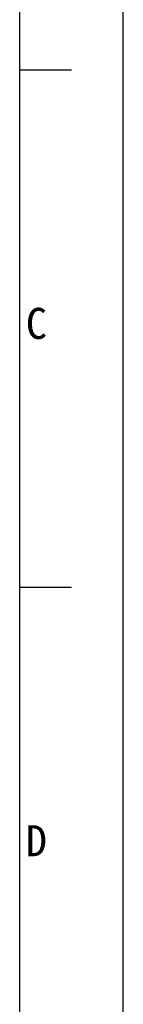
# Model space of a CAD drawing. Header units: millimetres. Extents: x 0 to 2731, y -3524 to -2222.
# Tile 128 of 221: x 1850 to 1860, y -2413 to -2318. Entities that reach past the tile are written whole.
import ezdxf

# ---------------------------------------------------------------- set-up
doc = ezdxf.new("R2010")
doc.units = ezdxf.units.MM
doc.header["$LTSCALE"] = 46.255
doc.layers.get('0').update_dxf_attribs({"linetype": 'CONTINUOUS'})
doc.styles.add('TEXTSTYLE_2', font='simfang.ttf')

msp = doc.modelspace()

# ---------------------------------------------------------------- linework, layer by layer
at = {"color": 7}
for p, q in [((1859.678, -2816.462), (1859.678, -2222.462)), ((1849.678, -2806.462), (1849.678, -2232.462)), ((1849.678, -2322.462), (1854.678, -2322.462)), ((1849.678, -2372.462), (1854.678, -2372.462))]:
    msp.add_line(p, q, dxfattribs=at)

# ---------------------------------------------------------------- texts
at = {"color": 3, "style": 'TEXTSTYLE_2'}
for s, p in [('C', (1850.267, -2348.47)), ('D', (1850.267, -2398.47))]:
    msp.add_text(s, height=3, dxfattribs=at).set_placement(p)

doc.saveas('drawing.dxf')
